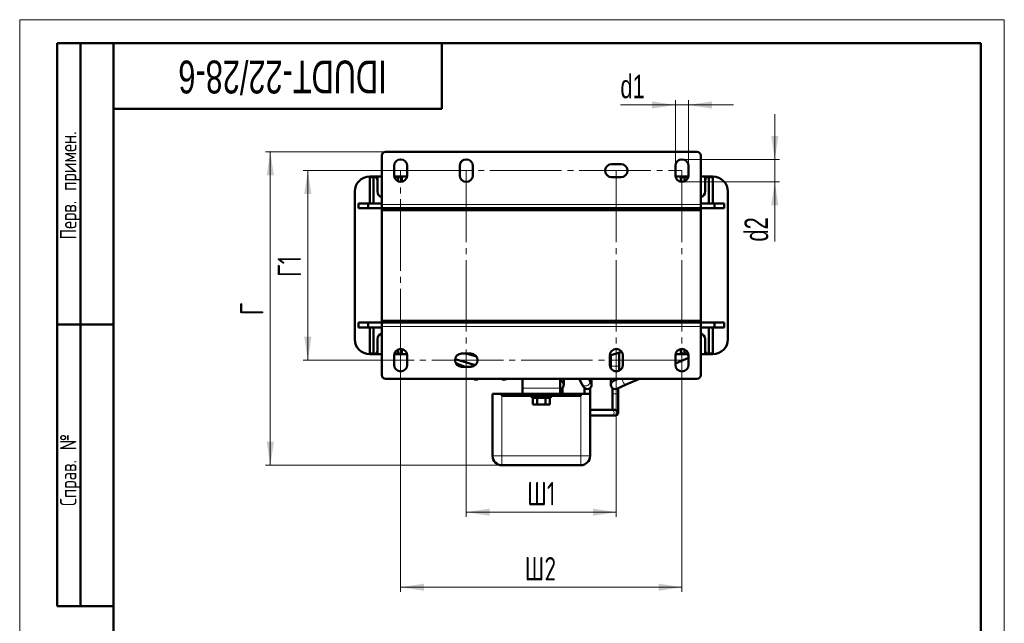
# Model space of a CAD drawing. Header units: millimetres. Extents: x 0 to 538, y 0 to 742.
# Tile 3 of 3: x 0 to 525, y 421 to 742. Entities that reach past the tile are written whole.
import ezdxf

# ---------------------------------------------------------------- set-up
doc = ezdxf.new("R2010")
doc.units = ezdxf.units.MM
doc.header["$LTSCALE"] = 2.5
doc.linetypes.add('SLD-Осевая', pattern=[19.05, 15.24, -1.27, 1.27, -1.27])
doc.linetypes.add('SLD-Сплошная', pattern=[0])
doc.styles.add('SLDTEXTSTYLE0', font='TXT', dxfattribs={"width": 0.7, "bigfont": 'bigfont'})
doc.styles.add('SLDTEXTSTYLE1', font='TXT', dxfattribs={"width": 0.7})
doc.dimstyles.new('SLDDIMSTYLE0', dxfattribs={"dimtxt": 12.5, "dimasz": 12.5, "dimexe": 0, "dimexo": 0.0625, "dimgap": 3.125, "dimtad": 2, "dimdec": 1, "dimrnd": 1e-09, "dimzin": 12, "dimdsep": 46, "dimtxsty": 'SLDTEXTSTYLE1', "dimsah": 1, "dimcen": 0.09, "dimadec": 0, "dimazin": 3, "dimtfac": 1, "dimtdec": 3, "dimtofl": 0, "dimtmove": 0, "dimatfit": 3, "dimfxl": 0, "dimfrac": 2, "dimtolj": 1, "dimtzin": 12, "dimarcsym": 0})
doc.dimstyles.new('SLDDIMSTYLE1', dxfattribs={"dimtxt": 12.5, "dimasz": 12.5, "dimexe": 0, "dimexo": 0.0625, "dimgap": 3.125, "dimtad": 2, "dimdec": 1, "dimrnd": 1e-09, "dimzin": 12, "dimdsep": 46, "dimtxsty": 'SLDTEXTSTYLE1', "dimsah": 1, "dimcen": 0.09, "dimadec": 0, "dimazin": 3, "dimtfac": 1, "dimtdec": 3, "dimtmove": 0, "dimatfit": 0, "dimfxl": 0, "dimfrac": 2, "dimtolj": 1, "dimtzin": 12, "dimarcsym": 0})

# ---------------------------------------------------------------- blocks, each defined once
blk = doc.blocks.new('_D_2')
at = {"color": 7, "linetype": 'SLD-Сплошная', "lineweight": 0}
for p, q in [((203.11, 662.06), (151.13, 662.06)), ((153.63, 561.06), (153.63, 662.06)), ((203.11, 561.06), (151.13, 561.06))]:
    blk.add_line(p, q, dxfattribs=at)
at = {"color": 7, "linetype": 'SLD-Сплошная', "lineweight": 18}
for points in [[(153.63, 662.06), (151.71, 649.56), (155.56, 649.56)], [(153.63, 561.06), (155.56, 573.56), (151.71, 573.56)]]:
    blk.add_solid(points, dxfattribs=at)
at = {"color": 7, "linetype": 'SLD-Сплошная', "lineweight": 18, "insert": (137.52, 605.34), "char_height": 12.5, "attachment_point": 1, "rotation": 90, "style": 'SLDTEXTSTYLE0'}
blk.add_mtext('Г1', dxfattribs=at)
blk = doc.blocks.new('_D_3')
at = {"color": 7, "linetype": 'SLD-Сплошная', "lineweight": 0}
for p, q in [((203.13, 561.03), (203.13, 437.56)), ((353.13, 561.03), (353.13, 437.56)), ((203.13, 440.06), (353.13, 440.06))]:
    blk.add_line(p, q, dxfattribs=at)
at = {"color": 7, "linetype": 'SLD-Сплошная', "lineweight": 18}
for points in [[(203.13, 440.06), (215.63, 438.13), (215.63, 441.98)], [(353.13, 440.06), (340.63, 441.98), (340.63, 438.13)]]:
    blk.add_solid(points, dxfattribs=at)
at = {"color": 7, "linetype": 'SLD-Сплошная', "lineweight": 18, "insert": (269.24, 456.17), "char_height": 12.5, "attachment_point": 1, "style": 'SLDTEXTSTYLE0'}
blk.add_mtext('Ш2', dxfattribs=at)
blk = doc.blocks.new('_D_4')
at = {"color": 7, "linetype": 'SLD-Сплошная', "lineweight": 0}
for p, q in [((238.13, 561.03), (238.13, 477.56)), ((318.13, 561.03), (318.13, 477.56)), ((238.13, 480.06), (318.13, 480.06))]:
    blk.add_line(p, q, dxfattribs=at)
at = {"color": 7, "linetype": 'SLD-Сплошная', "lineweight": 18}
for points in [[(238.13, 480.06), (250.63, 478.13), (250.63, 481.98)], [(318.13, 480.06), (305.63, 481.98), (305.63, 478.13)]]:
    blk.add_solid(points, dxfattribs=at)
at = {"color": 7, "linetype": 'SLD-Сплошная', "lineweight": 18, "insert": (270.58, 496.17), "char_height": 12.5, "attachment_point": 1, "style": 'SLDTEXTSTYLE0'}
blk.add_mtext('Ш1', dxfattribs=at)
blk = doc.blocks.new('_D_5')
at = {"color": 7, "linetype": 'SLD-Сплошная', "lineweight": 0}
for p, q in [((195.11, 672.06), (131.13, 672.06)), ((133.63, 505.06), (133.63, 672.06)), ((257.11, 505.06), (131.13, 505.06))]:
    blk.add_line(p, q, dxfattribs=at)
at = {"color": 7, "linetype": 'SLD-Сплошная', "lineweight": 18}
for points in [[(133.63, 672.06), (131.71, 659.56), (135.56, 659.56)], [(133.63, 505.06), (135.56, 517.56), (131.71, 517.56)]]:
    blk.add_solid(points, dxfattribs=at)
at = {"color": 7, "linetype": 'SLD-Сплошная', "lineweight": 18, "insert": (117.52, 585.01), "char_height": 12.5, "attachment_point": 1, "rotation": 90, "style": 'SLDTEXTSTYLE0'}
blk.add_mtext('Г', dxfattribs=at)
blk = doc.blocks.new('_D_6')
at = {"color": 7, "linetype": 'SLD-Сплошная', "lineweight": 0}
for p, q in [((349.63, 664.58), (349.63, 699.56)), ((356.63, 664.58), (356.63, 699.56)), ((349.63, 697.06), (320.29, 697.06)), ((349.63, 697.06), (356.63, 697.06)), ((356.63, 697.06), (380.67, 697.06))]:
    blk.add_line(p, q, dxfattribs=at)
at = {"color": 7, "linetype": 'SLD-Сплошная', "lineweight": 18}
for points in [[(349.63, 697.06), (337.13, 698.98), (337.13, 695.13)], [(356.63, 697.06), (369.13, 695.13), (369.13, 698.98)]]:
    blk.add_solid(points, dxfattribs=at)
at = {"color": 7, "linetype": 'SLD-Сплошная', "lineweight": 18, "insert": (320.29, 713.17), "char_height": 12.5, "attachment_point": 1, "style": 'SLDTEXTSTYLE1'}
blk.add_mtext('d1', dxfattribs=at)
blk = doc.blocks.new('_D_7')
at = {"color": 7, "linetype": 'SLD-Сплошная', "lineweight": 0}
for p, q in [((402.63, 668.06), (402.63, 692.1)), ((353.16, 668.06), (405.13, 668.06)), ((402.63, 668.06), (402.63, 656.06)), ((353.16, 656.06), (405.13, 656.06)), ((402.63, 656.06), (402.63, 624.24))]:
    blk.add_line(p, q, dxfattribs=at)
at = {"color": 7, "linetype": 'SLD-Сплошная', "lineweight": 18}
for points in [[(402.63, 668.06), (404.56, 680.56), (400.71, 680.56)], [(402.63, 656.06), (400.71, 643.56), (404.56, 643.56)]]:
    blk.add_solid(points, dxfattribs=at)
at = {"color": 7, "linetype": 'SLD-Сплошная', "lineweight": 18, "insert": (386.52, 624.24), "char_height": 12.5, "attachment_point": 1, "rotation": 90, "style": 'SLDTEXTSTYLE1'}
blk.add_mtext('d2', dxfattribs=at)

msp = doc.modelspace()

# ---------------------------------------------------------------- linework, layer by layer
at = {"color": 7, "linetype": 'SLD-Сплошная', "lineweight": 18}
for p, q in [((0, 742.5), (525, 742.5)), ((0, 742.5), (0, 0)), ((525, 742.5), (525, 0))]:
    msp.add_line(p, q, dxfattribs=at)
at = {"color": 7, "linetype": 'SLD-Сплошная', "lineweight": 50}
for p, q in [((20, 430), (20, 730)), ((50, 730), (20, 730)), ((20, 430), (20, 730)), ((32.5, 430), (32.5, 730)), ((32.5, 430), (32.5, 730)), ((50, 730), (50, 12.5)), ((512.5, 730), (50, 730)), ((50, 730), (50, 12.5)), ((225, 695), (225, 730)), ((512.5, 12.5), (512.5, 730)), ((50, 695), (225, 695)), ((195.13, 672.06), (361.13, 672.06)), ((193.13, 644.06), (193.13, 670.06)), ((363.13, 670.06), (363.13, 644.06)), ((199.63, 664.56), (199.63, 659.56)), ((206.63, 659.56), (206.63, 664.56)), ((234.63, 664.56), (234.63, 659.56)), ((241.63, 659.56), (241.63, 664.56)), ((320.63, 665.56), (315.63, 665.56)), ((349.63, 664.56), (349.63, 659.56)), ((356.63, 659.56), (356.63, 664.56)), ((186.63, 658.86), (188.73, 658.86)), ((186.73, 644.56), (186.73, 658.56)), ((186.73, 658.56), (188.73, 658.56)), ((188.73, 658.56), (188.73, 644.56)), ((188.88, 658.91), (190.73, 658.91)), ((190.73, 658.91), (190.73, 656.86)), ((190.73, 658.91), (193.13, 658.91)), ((190.73, 656.86), (190.73, 650.86)), ((199.69, 658.91), (203.73, 658.91)), ((199.73, 658.86), (201.73, 658.86)), ((201.73, 658.56), (199.78, 658.56)), ((201.73, 656.35), (201.73, 658.56)), ((203.73, 658.91), (203.73, 656.86)), ((203.73, 658.91), (206.57, 658.91)), ((203.73, 656.86), (203.73, 656.11)), ((315.63, 658.56), (320.63, 658.56)), ((349.69, 658.91), (352.53, 658.91)), ((352.53, 658.91), (356.57, 658.91)), ((352.53, 656.86), (352.53, 658.91)), ((352.53, 656.11), (352.53, 656.86)), ((354.53, 658.86), (356.53, 658.86)), ((354.53, 658.56), (354.53, 656.35)), ((356.49, 658.56), (354.53, 658.56)), ((363.13, 658.91), (365.53, 658.91)), ((365.53, 658.91), (367.38, 658.91)), ((365.53, 656.86), (365.53, 658.91)), ((365.53, 650.86), (365.53, 656.86)), ((367.53, 658.86), (369.63, 658.86)), ((367.53, 658.56), (367.53, 644.56)), ((369.53, 658.56), (367.53, 658.56)), ((369.53, 644.56), (369.53, 658.56)), ((178.63, 650.86), (178.63, 572.26)), ((377.63, 650.86), (377.63, 572.26)), ((180.63, 642.06), (180.63, 644.56)), ((180.63, 644.56), (185.83, 644.56)), ((185.83, 642.06), (180.63, 642.06)), ((185.83, 644.56), (185.83, 642.06)), ((185.83, 644.56), (193.13, 644.56)), ((193.13, 642.06), (185.83, 642.06)), ((193.13, 644.06), (193.13, 642.06)), ((193.13, 642.06), (363.13, 642.06)), ((193.13, 642.06), (223.13, 642.06)), ((193.13, 641.06), (193.13, 642.06)), ((223.13, 641.06), (193.13, 641.06)), ((193.13, 641.06), (363.13, 641.06)), ((193.13, 582.06), (193.13, 641.06)), ((223.13, 642.06), (223.13, 641.06)), ((237.63, 642.06), (237.63, 641.06)), ((248.63, 642.06), (248.63, 641.06)), ((263.13, 642.06), (293.13, 642.06)), ((263.13, 641.06), (263.13, 642.06)), ((293.13, 641.06), (263.13, 641.06)), ((293.13, 642.06), (293.13, 641.06)), ((307.63, 642.06), (307.63, 641.06)), ((318.63, 642.06), (318.63, 641.06)), ((333.13, 642.06), (363.13, 642.06)), ((333.13, 641.06), (333.13, 642.06)), ((363.13, 641.06), (333.13, 641.06)), ((363.13, 644.56), (370.44, 644.56)), ((363.13, 642.06), (363.13, 644.06)), ((370.44, 642.06), (363.13, 642.06)), ((363.13, 642.06), (363.13, 641.06)), ((363.13, 641.06), (363.13, 582.06)), ((370.44, 644.56), (375.63, 644.56)), ((370.44, 642.06), (370.44, 644.56)), ((375.63, 642.06), (370.44, 642.06)), ((375.63, 644.56), (375.63, 642.06)), ((20, 580), (50, 580)), ((50, 580), (20, 580)), ((180.63, 581.06), (180.63, 578.56)), ((180.63, 581.06), (185.83, 581.06)), ((180.63, 578.56), (185.83, 578.56)), ((185.83, 578.56), (185.83, 581.06)), ((185.83, 581.06), (193.13, 581.06)), ((185.83, 578.56), (193.13, 578.56)), ((186.73, 564.56), (186.73, 578.56)), ((188.73, 578.56), (188.73, 564.56)), ((193.13, 581.06), (193.13, 582.06)), ((193.13, 582.06), (223.13, 582.06)), ((363.13, 582.06), (193.13, 582.06)), ((363.13, 581.06), (193.13, 581.06)), ((193.13, 579.06), (193.13, 581.06)), ((223.13, 581.06), (193.13, 581.06)), ((193.13, 553.06), (193.13, 579.06)), ((223.13, 582.06), (223.13, 581.06)), ((237.63, 582.06), (237.63, 581.06)), ((241.21, 582.06), (241.21, 581.06)), ((245.71, 581.06), (245.71, 582.06)), ((248.63, 582.06), (248.63, 581.06)), ((263.13, 581.06), (263.13, 582.06)), ((263.13, 582.06), (293.13, 582.06)), ((293.13, 581.06), (263.13, 581.06)), ((293.13, 582.06), (293.13, 581.06)), ((307.63, 582.06), (307.63, 581.06)), ((315.21, 582.06), (315.21, 581.06)), ((318.63, 582.06), (318.63, 581.06)), ((333.13, 582.06), (363.13, 582.06)), ((333.13, 581.06), (333.13, 582.06)), ((363.13, 581.06), (333.13, 581.06)), ((363.13, 582.06), (363.13, 581.06)), ((363.13, 581.06), (370.44, 581.06)), ((363.13, 579.06), (363.13, 581.06)), ((363.13, 553.06), (363.13, 579.06)), ((363.13, 578.56), (370.44, 578.56)), ((367.53, 578.56), (367.53, 564.56)), ((369.53, 564.56), (369.53, 578.56)), ((370.44, 581.06), (370.44, 578.56)), ((370.44, 581.06), (375.63, 581.06)), ((370.44, 578.56), (375.63, 578.56)), ((375.63, 578.56), (375.63, 581.06)), ((190.73, 572.26), (190.73, 566.26)), ((365.53, 566.26), (365.53, 572.26)), ((203.73, 567.01), (203.73, 566.26)), ((352.53, 566.26), (352.53, 567.01)), ((188.73, 564.26), (186.63, 564.26)), ((188.73, 564.56), (186.73, 564.56)), ((190.73, 564.21), (188.88, 564.21)), ((190.73, 566.26), (190.73, 564.21)), ((193.13, 564.21), (190.73, 564.21)), ((199.63, 558.56), (199.63, 563.56)), ((203.73, 564.21), (199.69, 564.21)), ((201.73, 564.26), (199.73, 564.26)), ((199.78, 564.56), (201.73, 564.56)), ((201.73, 564.56), (201.73, 566.77)), ((203.73, 566.26), (203.73, 564.21)), ((206.57, 564.21), (203.73, 564.21)), ((206.63, 563.56), (206.63, 558.56)), ((235.63, 564.56), (240.63, 564.56)), ((243.56, 562.98), (238.07, 564.56)), ((241.21, 564.51), (241.21, 563.66)), ((314.63, 563.58), (320.99, 565.57)), ((314.63, 558.56), (314.63, 563.56)), ((315.21, 563.76), (315.21, 557.92)), ((319.71, 557.92), (319.71, 565.17)), ((321.63, 563.56), (321.63, 558.56)), ((349.63, 558.56), (349.63, 563.56)), ((349.63, 559.28), (356.63, 562.29)), ((349.7, 564.21), (349.69, 564.21)), ((352.53, 564.21), (349.69, 564.21)), ((352.53, 564.21), (352.53, 566.26)), ((356.57, 564.21), (352.53, 564.21)), ((354.53, 566.77), (354.53, 564.56)), ((354.53, 564.56), (356.49, 564.56)), ((356.53, 564.26), (354.53, 564.26)), ((356.63, 563.56), (356.63, 558.56)), ((365.53, 564.21), (363.13, 564.21)), ((365.53, 564.21), (365.53, 566.26)), ((367.38, 564.21), (365.53, 564.21)), ((367.53, 564.56), (369.53, 564.56)), ((369.63, 564.26), (367.53, 564.26)), ((232.17, 561.57), (242.98, 558.46)), ((237.53, 557.59), (232.49, 559.51)), ((240.63, 557.56), (235.63, 557.56)), ((241.21, 558.97), (241.21, 557.61)), ((315.21, 557.92), (315.21, 556.64)), ((319.71, 555.43), (319.71, 557.92)), ((195.13, 551.06), (361.13, 551.06)), ((242.02, 551.06), (242.65, 550.81)), ((268.13, 551.06), (268.13, 546.06)), ((268.13, 543.06), (268.13, 546.06)), ((288.13, 546.06), (288.13, 551.06)), ((288.48, 550.08), (288.13, 550.18)), ((288.13, 546.06), (288.13, 543.06)), ((289.43, 543.06), (289.43, 546.31)), ((290.11, 547.92), (290.11, 551.06)), ((298.25, 551.06), (299.91, 548.18)), ((299.91, 548.18), (300.71, 546.79)), ((301.23, 546.17), (301.23, 543.06)), ((303.81, 550.42), (303.44, 551.06)), ((304.61, 549.04), (303.81, 550.42)), ((304.23, 543.06), (304.23, 546.31)), ((304.91, 547.92), (304.91, 551.06)), ((315.21, 551.06), (315.21, 547.92)), ((316.03, 546.17), (316.03, 543.06)), ((319.07, 551.06), (316.57, 549.98)), ((318.34, 545.85), (323.44, 548.03)), ((319.03, 543.06), (319.03, 546.31)), ((323.44, 548.03), (330.48, 551.06)), ((252.13, 543.06), (252.13, 510.06)), ((252.13, 543.06), (257.13, 543.06)), ((257.13, 542.06), (257.13, 543.06)), ((257.13, 543.06), (268.13, 543.06)), ((275.21, 542.06), (257.13, 542.06)), ((268.13, 543.06), (288.13, 543.06)), ((273.13, 542.06), (273.13, 541.06)), ((283.13, 541.06), (273.13, 541.06)), ((273.56, 541.06), (273.56, 537.46)), ((281.06, 542.06), (275.21, 542.06)), ((275.85, 541.06), (275.85, 537.46)), ((280.42, 541.06), (280.42, 537.46)), ((299.13, 542.06), (281.06, 542.06)), ((282.7, 541.06), (282.7, 537.46)), ((283.13, 541.06), (283.13, 542.06)), ((288.13, 543.06), (299.13, 543.06)), ((299.13, 543.06), (299.13, 542.06)), ((299.13, 543.06), (304.13, 543.06)), ((304.13, 510.06), (304.13, 543.06)), ((304.23, 534.56), (304.23, 543.06)), ((316.03, 543.06), (316.03, 534.56)), ((319.03, 533.06), (319.03, 543.06)), ((275.85, 537.46), (273.56, 537.46)), ((280.42, 537.46), (275.85, 537.46)), ((282.7, 537.46), (280.42, 537.46)), ((315.69, 534.56), (304.13, 534.56)), ((304.13, 531.56), (315.69, 531.56)), ((317.53, 534.56), (315.69, 534.56)), ((315.69, 531.56), (317.53, 531.56)), ((257.13, 505.06), (299.13, 505.06)), ((20, 430), (50, 430))]:
    msp.add_line(p, q, dxfattribs=at)
at = {"color": 7, "linetype": 'SLD-Осевая', "lineweight": 18}
for p, q in [((203.13, 662.06), (353.13, 662.06)), ((203.13, 561.06), (203.13, 662.06)), ((238.13, 662.06), (238.13, 561.06)), ((318.13, 662.06), (318.13, 561.06)), ((353.13, 662.06), (353.13, 561.06)), ((353.13, 561.06), (203.13, 561.06))]:
    msp.add_line(p, q, dxfattribs=at)
at = {"color": 8, "linetype": 'SLD-Сплошная', "lineweight": 18}
for p, q in [((363.13, 644.06), (193.13, 644.06)), ((193.13, 579.06), (363.13, 579.06)), ((237.59, 557.56), (237.53, 557.59)), ((315.21, 557.92), (319.71, 557.92)), ((288.13, 546.06), (268.13, 546.06)), ((257.13, 510.06), (257.13, 542.06)), ((275.61, 543.06), (275.61, 542.06)), ((280.65, 542.06), (280.65, 543.06)), ((299.13, 542.06), (299.13, 510.06)), ((304.23, 543.06), (304.13, 543.06)), ((319.03, 543.06), (316.03, 543.06)), ((252.13, 510.06), (257.13, 510.06)), ((299.13, 510.06), (257.13, 510.06)), ((257.13, 505.06), (257.13, 510.06)), ((299.13, 510.06), (304.13, 510.06)), ((299.13, 510.06), (299.13, 505.06))]:
    msp.add_line(p, q, dxfattribs=at)
at = {"color": 7, "linetype": 'SLD-Сплошная', "lineweight": 50, "flags": 128}
for points in [[(258.26, 550.67), (257.4, 550.84), (256.99, 551.06)], [(259.53, 551.06), (259.12, 550.84), (258.26, 550.67)]]:
    msp.add_lwpolyline(points, dxfattribs=at)
at = {"color": 8, "linetype": 'SLD-Сплошная', "lineweight": 18, "flags": 128}
for points in [[(321.63, 549.71), (321.36, 550.53), (321.27, 551.06)], [(323.44, 548.03), (323.01, 548.04), (322.52, 548.36), (322.04, 548.94), (321.63, 549.71)], [(315.69, 531.56), (316.16, 531.67), (316.56, 532), (316.83, 532.48), (316.92, 533.06), (316.83, 533.63), (316.56, 534.12), (316.16, 534.44), (315.69, 534.56)]]:
    msp.add_lwpolyline(points, dxfattribs=at)
at = {"color": 7, "linetype": 'SLD-Сплошная', "lineweight": 50}
for centre, radius, start, end in [((195.13, 670.06), 2, 90, 180), ((361.13, 670.06), 2, 360, 90), ((203.13, 664.56), 3.5, 0, 180), ((238.13, 664.56), 3.5, 0, 180), ((353.13, 664.56), 3.5, 360, 180), ((315.63, 662.06), 3.5, 90, 270), ((320.63, 662.06), 3.5, 270, 90), ((186.63, 650.86), 8, 90, 180), ((188.88, 648.91), 10, 90, 95.732), ((188.73, 656.86), 2, 0, 90), ((203.13, 659.56), 3.5, 180, 0), ((201.73, 656.86), 2, 0, 90), ((238.13, 659.56), 3.5, 180, 0), ((353.13, 659.56), 3.5, 180, 360), ((354.53, 656.86), 2, 90, 180), ((367.53, 656.86), 2, 90, 180), ((367.38, 648.91), 10, 84.268, 90), ((369.63, 650.86), 8, 0, 90), ((193.73, 650.86), 3, 180, 258.463), ((362.53, 650.86), 3, 281.537, 0), ((186.63, 572.26), 8, 180, 270), ((193.73, 572.26), 3, 101.537, 180), ((362.53, 572.26), 3, 0, 78.463), ((369.63, 572.26), 8, 270, 0), ((203.13, 563.56), 3.5, 0, 180), ((318.13, 563.56), 3.5, 0, 180), ((353.13, 563.56), 3.5, 0, 180), ((188.88, 574.21), 10, 264.268, 270), ((188.73, 566.26), 2, 270, 0), ((201.73, 566.26), 2, 270, 0), ((235.63, 561.06), 3.5, 90, 270), ((240.63, 561.06), 3.5, 270, 90), ((354.53, 566.26), 2, 180, 270), ((367.53, 566.26), 2, 180, 270), ((367.38, 574.21), 10, 270, 275.732), ((203.13, 558.56), 3.5, 180, 0), ((318.13, 558.56), 3.5, 180, 0), ((353.13, 558.56), 3.5, 180, 0), ((195.13, 553.06), 2, 180, 270), ((361.13, 553.06), 2, 270, 360), ((243.46, 552.92), 2.25, 249.0977, 304.325), ((287.86, 547.92), 2.25, 277.0242, 343.9746), ((287.86, 547.92), 2.25, 343.9746, 73.9746), ((302.66, 547.92), 2.25, 209.9555, 299.9555), ((302.66, 547.92), 2.25, 299.9555, 29.9555), ((317.46, 547.92), 2.25, 113.2376, 293.2376), ((317.53, 533.06), 1.5, 0, 90), ((317.53, 533.06), 1.5, 270, 0), ((257.13, 510.06), 5, 180, 270), ((299.13, 510.06), 5, 270, 360)]:
    msp.add_arc(centre, radius, start, end, dxfattribs=at)
at = {"color": 8, "linetype": 'SLD-Сплошная', "lineweight": 18}
for centre, radius, start, end in [((359.32, 565.78), 3.9, 203.7312, 226.4034), ((301.5, 549.19), 1.89, 212.4559, 280.8906), ((301.78, 549.54), 2.21, 272.0576, 23.4081)]:
    msp.add_arc(centre, radius, start, end, dxfattribs=at)

# ---------------------------------------------------------------- texts
at = {"color": 7, "linetype": 'Continuous', "lineweight": 0, "attachment_point": 2}
for s, insert, char_height, rotation, style in [('IDUDT-22/28-6', (140.15, 703.21), 17.5, 180, 'SLDTEXTSTYLE1'), ('Перв. примен.', (21.5, 654.21), 8.75, 90, 'SLDTEXTSTYLE0'), ('Справ. №', (21.5, 502.53), 8.75, 90, 'SLDTEXTSTYLE0')]:
    msp.add_mtext(s, dxfattribs=dict(at, insert=insert, char_height=char_height, rotation=rotation, style=style))

# ---------------------------------------------------------------- dimensions: what is measured, and where the dimension line sits
at = {"color": 7, "linetype": 'SLD-Сплошная', "lineweight": 18}
for base, p1, p2, text, dimstyle, picture, middle in [((356.63, 697.06), (349.63, 664.56), (356.63, 664.56), 'd1', 'SLDDIMSTYLE1', '_D_6', (326.51, 697.06)), ((353.13, 440.06), (203.13, 561.06), (353.13, 561.06), 'Ш2', 'SLDDIMSTYLE0', '_D_3', (278.13, 440.06))]:
    dim = msp.add_linear_dim(base=base, p1=p1, p2=p2, text=text, dimstyle=dimstyle, dxfattribs=at)
    dim.commit()
    dim.dimension.update_dxf_attribs({"geometry": picture, "text_midpoint": middle, "dimtype": 160})
for base, p1, p2, angle, text, dimstyle, picture, middle in [((402.63, 656.06), (353.13, 668.06), (353.13, 656.06), 90, 'd2', 'SLDDIMSTYLE1', '_D_7', (402.63, 631.79)), ((133.63, 672.06), (257.13, 505.06), (195.13, 672.06), 90, 'Г', 'SLDDIMSTYLE0', '_D_5', (133.63, 588.56)), ((153.63, 662.06), (203.13, 561.06), (203.13, 662.06), 90, 'Г1', 'SLDDIMSTYLE0', '_D_2', (153.63, 611.56)), ((318.13, 480.06), (238.13, 561.06), (318.13, 561.06), 0, 'Ш1', 'SLDDIMSTYLE0', '_D_4', (278.13, 480.06))]:
    dim = msp.add_linear_dim(base=base, p1=p1, p2=p2, angle=angle, text=text, dimstyle=dimstyle, dxfattribs=at)
    dim.commit()
    dim.dimension.update_dxf_attribs({"geometry": picture, "text_midpoint": middle, "dimtype": 160})

doc.saveas('drawing.dxf')
